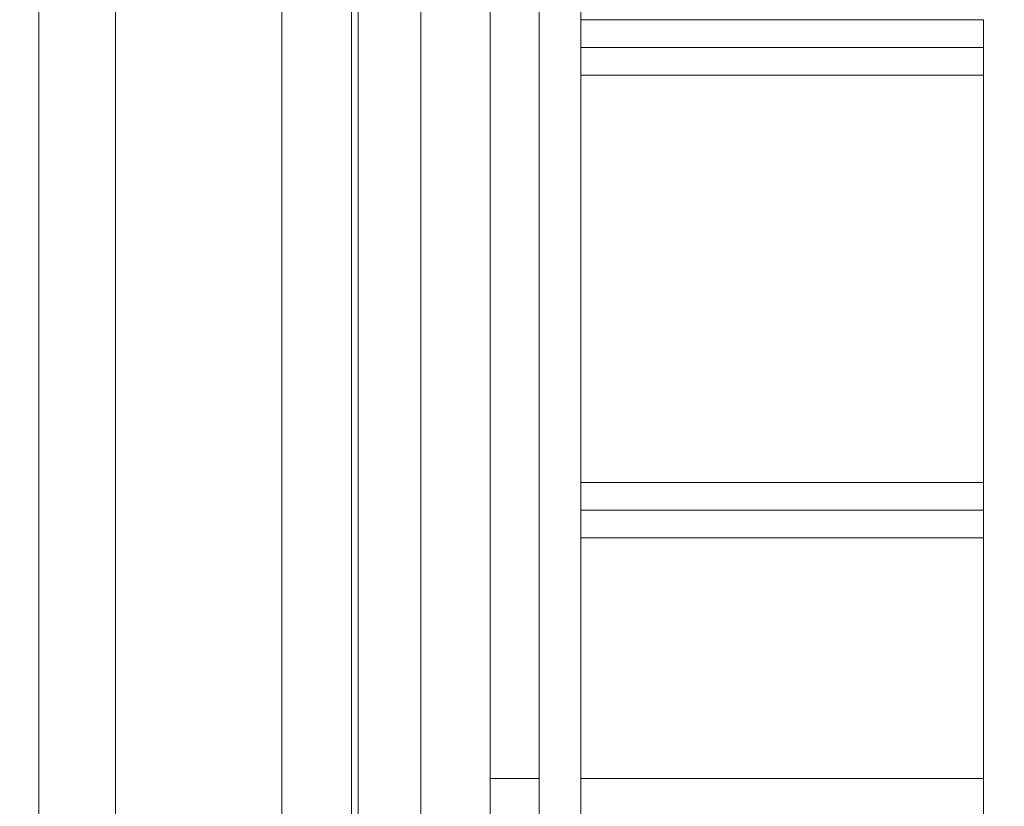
# Model space of a CAD drawing. Header units: millimetres. Extents: x -12989 to 381814, y -50461 to 30884.
# Tile 60 of 111: x 370196 to 370906, y -45661 to -45094. Entities that reach past the tile are written whole.
import ezdxf

# ---------------------------------------------------------------- set-up
doc = ezdxf.new("R2010")
doc.units = ezdxf.units.MM
doc.header["$MEASUREMENT"] = 0
doc.linetypes.add('Wipeout_Contour', pattern=[1000, 0, -1000])
for name, color, linetype in [('Nowe_04-ŚCIANY DZIAŁOWE', 7, 'Continuous'), ('Nowe_A__SCIANY', 7, 'Continuous'), ('Nowe_A_WN_WYPOSAZENIE', 7, 'Continuous'), ('Nowe_A_WYM', 7, 'Continuous'), ('Nowe_Drzwi Archicad', 7, 'Continuous')]:
    doc.layers.add(name, color=color, linetype=linetype)
for name, color, linetype, lineweight in [('Nowe_A__SCIANY_Nr_pióra__87', 7, 'Continuous', 13), ('Nowe_A_WN_WYPOSAZENIE_Nr_pióra__4', 7, 'Continuous', 13), ('Nowe_A_WYM_Nr_pióra__1', 7, 'Continuous', 13), ('Nowe_A_WYM_Nr_pióra__45', 7, 'Continuous', 15), ('Nowe_A_WYM_Nr_pióra__85', 7, 'Continuous', 13), ('Nowe_Drzwi Archicad_Nr_pióra__3', 7, 'Continuous', 13), ('Nowe_Drzwi Archicad_Nr_pióra__87', 7, 'Continuous', 13)]:
    doc.layers.add(name, color=color, linetype=linetype, lineweight=lineweight)
doc.styles.add('STYL_AUTOMATYCZNY_4', font='arial.ttf')
doc.dimstyles.new('STYL_AUTOMATYCZNY__2', dxfattribs={"dimtxt": 139.999998, "dimasz": 57, "dimexe": 0.18, "dimexo": 0.0625, "dimgap": 0, "dimtad": 1, "dimdec": 0, "dimlfac": 0.1, "dimzin": 0, "dimdsep": 46, "dimtxsty": 'STYL_AUTOMATYCZNY_4', "dimblk": 'ARROWHEAD_6', "dimblk1": 'ARROWHEAD_6', "dimblk2": 'ARROWHEAD_6', "dimcen": 0.09, "dimse1": 1, "dimse2": 1, "dimclrd": 7, "dimclre": 7, "dimclrt": 7, "dimadec": 0, "dimazin": 0, "dimtfac": 1, "dimtdec": 4, "dimtmove": 0, "dimatfit": 3, "dimfxl": 0, "dimtolj": 1, "dimtzin": 0, "dimarcsym": 0})

# ---------------------------------------------------------------- blocks, each defined once
blk = doc.blocks.new('ElemPrzekroju_3_1', base_point=(363535.4, -45960.59))
at = {"color": 254, "linetype": 'Wipeout_Contour', "lineweight": 0, "ltscale": 4105993.615630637}
blk.add_wipeout([(370535.25, -44680.59), (370535.25, -44940.59), (370540.25, -44940.59), (370547.32, -44943.52), (370550.25, -44950.59), (370547.32, -44957.66), (370540.25, -44960.59), (370535.25, -44960.59), (370535.25, -45640.59), (370570.61, -45640.59), (370570.61, -44680.59)], dxfattribs=at).dxf.layer = 'Nowe_A__SCIANY'
at = {"color": 254, "linetype": 'Wipeout_Contour', "lineweight": 0, "ltscale": 1494002.184668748}
blk.add_wipeout([(370600.61, -45133.93), (370600.61, -45427.26), (370890.61, -45427.26), (370890.61, -45133.93)], dxfattribs=at).dxf.layer = 'Nowe_A__SCIANY'
at = {"color": 254, "linetype": 'Wipeout_Contour', "lineweight": 0, "ltscale": 1494135.053008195}
blk.add_wipeout([(370600.61, -45467.26), (370600.61, -45640.59), (370890.61, -45640.59), (370890.61, -45467.26)], dxfattribs=at).dxf.layer = 'Nowe_A__SCIANY'
at = {"color": 254, "linetype": 'Wipeout_Contour', "lineweight": 0, "ltscale": 1493417.286262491}
blk.add_wipeout([(370535.25, -45640.59), (370535.25, -45660.59), (370570.61, -45660.59), (370570.61, -45640.59)], dxfattribs=at).dxf.layer = 'Nowe_A__SCIANY'
at = {"color": 254, "linetype": 'Wipeout_Contour', "lineweight": 0, "ltscale": 1494182.218751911}
blk.add_wipeout([(370600.61, -45660.59), (370890.61, -45660.59), (370890.61, -45640.59), (370600.61, -45640.59)], dxfattribs=at).dxf.layer = 'Nowe_A__SCIANY'
at = {"layer": 'Nowe_A__SCIANY_Nr_pióra__87', "color": 7, "linetype": 'Continuous', "lineweight": 13}
for p, q in [((370570.61, -45640.59), (370535.25, -45640.59)), ((370890.61, -45640.59), (370600.61, -45640.59))]:
    blk.add_line(p, q, dxfattribs=at)
blk = doc.blocks.new('ElemPrzekroju_4_1', base_point=(363535.4, -45960.59))
at = {"color": 254, "linetype": 'Wipeout_Contour', "lineweight": 0, "ltscale": 25184793.98738486}
blk.add_wipeout([(365515.4, -43960.59), (365535.4, -43980.59), (365535.4, -44940.59), (365523.94, -44952.06), (365527.48, -44953.52), (365530.4, -44960.59), (365527.48, -44967.66), (365523.94, -44969.13), (365535.4, -44980.59), (365535.4, -45940.59), (365515.4, -45960.59), (365578.89, -45960.59), (365578.89, -43900.59), (366588.89, -43900.59), (366588.89, -45960.59), (366905.4, -45960.59), (366905.4, -43900.59), (367915.4, -43900.59), (367915.4, -45960.59), (369255.25, -45960.59), (369255.25, -43900.59), (370265.25, -43900.59), (370265.25, -45960.59), (370385.25, -45960.59), (370385.25, -44960.59), (370378.18, -44957.66), (370375.25, -44950.59), (370378.18, -44943.52), (370385.25, -44940.59), (370385.25, -42960.59), (370319.9, -42960.59), (370319.9, -42955.59), (370316.9, -42955.59), (370316.9, -42960.59), (369716.9, -42960.59), (369716.9, -42955.59), (369713.9, -42955.59), (369713.9, -42960.59), (369113.9, -42960.59), (369113.9, -42955.59), (369110.9, -42955.59), (369110.9, -42960.59), (368510.9, -42960.59), (368510.9, -42955.59), (368509.4, -42955.59), (368507.9, -42955.59), (368507.9, -42960.59), (367907.9, -42960.59), (367907.9, -42955.59), (367904.9, -42955.59), (367904.9, -42960.59), (367304.9, -42960.59), (367304.9, -42955.59), (367303.4, -42955.59), (367301.9, -42955.59), (367301.9, -42960.59), (366701.9, -42960.59), (366701.9, -42955.59), (366698.9, -42955.59), (366698.9, -42960.59), (366098.9, -42960.59), (366098.9, -42955.59), (366097.4, -42955.59), (366095.9, -42955.59), (366095.9, -42960.59), (365515.4, -42960.59), (365535.4, -42980.59), (365535.4, -43940.59)], dxfattribs=at).dxf.layer = 'Nowe_04-ŚCIANY DZIAŁOWE'
blk = doc.blocks.new('ElemPrzekroju_5_1', base_point=(363535.4, -45960.59))
at = {"color": 254, "linetype": 'Wipeout_Contour', "lineweight": 0, "ltscale": 3731706.748648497}
blk.add_wipeout([(370430.25, -44960.59), (370385.25, -44960.59), (370385.25, -45960.59), (370435.25, -45960.59), (370435.25, -45077.59), (370430.25, -45077.59), (370430.25, -45023.59), (370435.25, -45023.59), (370435.25, -44977.59), (370430.25, -44977.59)], dxfattribs=at).dxf.layer = 'Nowe_04-ŚCIANY DZIAŁOWE'
at = {"color": 254, "linetype": 'Wipeout_Contour', "lineweight": 0, "ltscale": 4105714.238222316}
blk.add_wipeout([(370495.25, -44977.59), (370485.25, -44977.59), (370485.25, -45023.59), (370495.25, -45023.59), (370495.25, -45077.59), (370485.25, -45077.59), (370485.25, -45960.59), (370535.25, -45960.59), (370535.25, -44960.59), (370530.99, -44960.59), (370495.25, -44960.59)], dxfattribs=at).dxf.layer = 'Nowe_04-ŚCIANY DZIAŁOWE'
blk = doc.blocks.new('ElemPrzekroju_8_1', base_point=(363535.4, -45960.59))
at = {"color": 254, "linetype": 'Wipeout_Contour', "lineweight": 0, "ltscale": 1491836.090344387}
blk.add_wipeout([(370265.25, -45960.59), (370265.25, -43960.59), (370210.25, -43960.59), (370210.25, -45960.59)], dxfattribs=at).dxf.layer = 'Nowe_Drzwi Archicad'
at = {"layer": 'Nowe_Drzwi Archicad_Nr_pióra__3', "color": 7, "linetype": 'Continuous', "lineweight": 13}
blk.add_line((370210.25, -43960.59), (370210.25, -45950.59), dxfattribs=at)
at = {"layer": 'Nowe_Drzwi Archicad_Nr_pióra__87', "color": 7, "linetype": 'Continuous', "lineweight": 13}
blk.add_line((370265.25, -43900.59), (370265.25, -45960.59), dxfattribs=at)
blk = doc.blocks.new('ElemPrzekroju_9_1', base_point=(363535.4, -45960.59))
at = {"layer": 'Nowe_Drzwi Archicad_Nr_pióra__87', "color": 7, "linetype": 'Continuous', "lineweight": 13}
for p, q in [((370385.25, -45960.59), (370385.25, -44960.59)), ((370535.25, -44960.59), (370535.25, -45960.59))]:
    blk.add_line(p, q, dxfattribs=at)
at = {"color": 254, "linetype": 'Wipeout_Contour', "lineweight": 0, "ltscale": 2239545.650020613}
blk.add_wipeout([(370440.25, -45077.59), (370435.25, -45077.59), (370435.25, -45960.59), (370485.25, -45960.59), (370485.25, -45950.59), (370440.25, -45950.59)], dxfattribs=at).dxf.layer = 'Nowe_Drzwi Archicad'
at = {"layer": 'Nowe_Drzwi Archicad_Nr_pióra__3', "color": 7, "linetype": 'Continuous', "lineweight": 13}
blk.add_line((370435.25, -45960.59), (370435.25, -45077.59), dxfattribs=at)
at = {"color": 254, "linetype": 'Wipeout_Contour', "lineweight": 0, "ltscale": 1492727.065451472}
blk.add_wipeout([(370485.25, -45950.59), (370485.25, -43960.59), (370440.25, -43960.59), (370440.25, -45950.59)], dxfattribs=at).dxf.layer = 'Nowe_Drzwi Archicad'
at = {"layer": 'Nowe_Drzwi Archicad_Nr_pióra__3', "color": 7, "linetype": 'Continuous', "lineweight": 13}
for p, q in [((370440.25, -43960.59), (370440.25, -45950.59)), ((370485.25, -43960.59), (370485.25, -45950.59)), ((370440.15, -45430.41), (370440.15, -44977.59)), ((370485.35, -45179.3), (370485.35, -45119.97)), ((370485.35, -45275.71), (370485.35, -45216.38)), ((370485.35, -45372.13), (370485.35, -45312.8)), ((370485.35, -45430.41), (370485.35, -45409.21))]:
    blk.add_line(p, q, dxfattribs=at)
blk = doc.blocks.new('ElemPrzekroju_24_1', base_point=(363535.4, -45960.59))
at = {"color": 254, "linetype": 'Wipeout_Contour', "lineweight": 0, "ltscale": 1493175.046934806}
blk.add_wipeout([(370570.61, -45960.59), (370600.61, -45960.59), (370600.61, -43780.59), (370570.61, -43780.59)], dxfattribs=at).dxf.layer = 'Nowe_A_WN_WYPOSAZENIE'
at = {"color": 254, "linetype": 'Wipeout_Contour', "lineweight": 0, "ltscale": 1494445.768925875}
blk.add_wipeout([(370890.61, -45960.59), (370920.61, -45960.59), (370920.61, -43780.59), (370890.61, -43780.59)], dxfattribs=at).dxf.layer = 'Nowe_A_WN_WYPOSAZENIE'
at = {"layer": 'Nowe_A_WN_WYPOSAZENIE_Nr_pióra__4', "color": 7, "linetype": 'Continuous', "lineweight": 13}
blk.add_line((370570.61, -45960.59), (370570.61, -43780.59), dxfattribs=at)
at = {"color": 254, "linetype": 'Wipeout_Contour', "lineweight": 0, "ltscale": 1493926.228483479}
blk.add_wipeout([(370600.61, -45133.93), (370890.61, -45133.93), (370890.61, -45113.93), (370600.61, -45113.93)], dxfattribs=at).dxf.layer = 'Nowe_A_WN_WYPOSAZENIE'
at = {"color": 254, "linetype": 'Wipeout_Contour', "lineweight": 0, "ltscale": 1494087.907678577}
blk.add_wipeout([(370600.61, -45467.26), (370890.61, -45467.26), (370890.61, -45447.26), (370600.61, -45447.26)], dxfattribs=at).dxf.layer = 'Nowe_A_WN_WYPOSAZENIE'
at = {"layer": 'Nowe_A_WN_WYPOSAZENIE_Nr_pióra__4', "color": 7, "linetype": 'Continuous', "lineweight": 13}
for p, q in [((370600.61, -45133.93), (370890.61, -45133.93)), ((370600.61, -45760.59), (370600.61, -45467.26)), ((370600.61, -45467.26), (370890.61, -45467.26)), ((370890.61, -45760.59), (370890.61, -45467.26))]:
    blk.add_line(p, q, dxfattribs=at)
at = {"color": 254, "linetype": 'Wipeout_Contour', "lineweight": 0, "ltscale": 1493916.565017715}
blk.add_wipeout([(370600.61, -45113.93), (370890.61, -45113.93), (370890.61, -45093.93), (370600.61, -45093.93)], dxfattribs=at).dxf.layer = 'Nowe_A_WN_WYPOSAZENIE'
at = {"color": 254, "linetype": 'Wipeout_Contour', "lineweight": 0, "ltscale": 1494078.173865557}
blk.add_wipeout([(370600.61, -45447.26), (370890.61, -45447.26), (370890.61, -45427.26), (370600.61, -45427.26)], dxfattribs=at).dxf.layer = 'Nowe_A_WN_WYPOSAZENIE'
at = {"layer": 'Nowe_A_WN_WYPOSAZENIE_Nr_pióra__4', "color": 7, "linetype": 'Continuous', "lineweight": 13}
for p, q in [((370600.61, -45093.93), (370600.61, -44800.59)), ((370600.61, -45093.93), (370890.61, -45093.93)), ((370600.61, -45113.93), (370600.61, -45093.93)), ((370890.61, -45113.93), (370890.61, -45093.93)), ((370600.61, -45133.93), (370600.61, -45113.93)), ((370600.61, -45113.93), (370890.61, -45113.93)), ((370890.61, -45133.93), (370890.61, -45113.93)), ((370600.61, -45427.26), (370600.61, -45133.93)), ((370890.61, -45427.26), (370890.61, -45133.93)), ((370600.61, -45427.26), (370890.61, -45427.26)), ((370600.61, -45447.26), (370600.61, -45427.26)), ((370890.61, -45447.26), (370890.61, -45427.26)), ((370600.61, -45467.26), (370600.61, -45447.26)), ((370600.61, -45447.26), (370890.61, -45447.26)), ((370890.61, -45467.26), (370890.61, -45447.26))]:
    blk.add_line(p, q, dxfattribs=at)
blk = doc.blocks.new('*D198', base_point=(363535.4, -45960.59))
at = {"layer": 'Nowe_A_WYM_Nr_pióra__45', "color": 7, "linetype": 'Continuous', "lineweight": 15}
for p, q in [((362283.29, -37900.67), (362223.29, -37840.67)), ((362223.29, -45950.59), (362283.29, -46010.59))]:
    blk.add_line(p, q, dxfattribs=at)
at = {"layer": 'Nowe_A_WYM_Nr_pióra__85', "color": 7, "linetype": 'Continuous', "lineweight": 13}
for p, q in [((362253.29, -37870.67), (362253.29, -37825.67)), ((362309.54, -37870.67), (362197.04, -37870.67)), ((362253.29, -45980.59), (362253.29, -37870.67)), ((362309.54, -45980.59), (362197.04, -45980.59)), ((362253.29, -46025.59), (362253.29, -45980.59))]:
    blk.add_line(p, q, dxfattribs=at)
at = {"layer": 'Nowe_A_WYM_Nr_pióra__1', "color": 7, "lineweight": 13, "insert": (362225.29, -42078.68), "char_height": 140, "attachment_point": 7, "rotation": 90, "style": 'STYL_AUTOMATYCZNY_4'}
blk.add_mtext('\\A1;{\\pql;\\fArial|b0|i0|c238|p0;\\W1.000000;811}', dxfattribs=at)
blk = doc.blocks.new('ARROWHEAD_6')
at = {"color": 0, "linetype": 'Continuous', "lineweight": 0}
for p, q in [((-0.5, -0.5), (0.5, 0.5)), ((0, 0), (-1, 0))]:
    blk.add_line(p, q, dxfattribs=at)
blk = doc.blocks.new('*D205', base_point=(363535.4, -45960.59))
at = {"layer": 'Nowe_A_WYM_Nr_pióra__45', "color": 7, "linetype": 'Continuous', "lineweight": 15}
for p, q in [((371146.76, -38252.2), (371086.76, -38192.2)), ((371086.76, -45930.59), (371146.76, -45990.59))]:
    blk.add_line(p, q, dxfattribs=at)
at = {"layer": 'Nowe_A_WYM_Nr_pióra__85', "color": 7, "linetype": 'Continuous', "lineweight": 13}
for p, q in [((371116.76, -38222.2), (371116.76, -38177.2)), ((371173.01, -38222.2), (371060.51, -38222.2)), ((371116.76, -45960.59), (371116.76, -38222.2)), ((371173.01, -45960.59), (371060.51, -45960.59)), ((371116.76, -46005.59), (371116.76, -45960.59))]:
    blk.add_line(p, q, dxfattribs=at)
at = {"layer": 'Nowe_A_WYM_Nr_pióra__1', "color": 7, "lineweight": 13, "insert": (371088.76, -42251.57), "char_height": 140, "attachment_point": 7, "rotation": 90, "style": 'STYL_AUTOMATYCZNY_4'}
blk.add_mtext('\\A1;{\\pql;\\fArial|b0|i0|c238|p0;\\W1.000000;774}', dxfattribs=at)

msp = doc.modelspace()

# ---------------------------------------------------------------- block references
at = {"layer": 'Nowe_04-ŚCIANY DZIAŁOWE', "lineweight": 0}
msp.add_blockref('ElemPrzekroju_4_1', (363535.4, -45960.59), dxfattribs=at)
at = {"layer": 'Nowe_A__SCIANY', "lineweight": 0}
msp.add_blockref('ElemPrzekroju_3_1', (363535.4, -45960.59), dxfattribs=at)

# ---------------------------------------------------------------- next in the draw order: block references
at = {"layer": 'Nowe_04-ŚCIANY DZIAŁOWE', "lineweight": 0}
msp.add_blockref('ElemPrzekroju_5_1', (363535.4, -45960.59), dxfattribs=at)
at = {"layer": 'Nowe_A_WN_WYPOSAZENIE', "lineweight": 0}
msp.add_blockref('ElemPrzekroju_24_1', (363535.4, -45960.59), dxfattribs=at)
at = {"layer": 'Nowe_Drzwi Archicad', "lineweight": 0}
msp.add_blockref('ElemPrzekroju_8_1', (363535.4, -45960.59), dxfattribs=at)

# ---------------------------------------------------------------- next in the draw order: block references
msp.add_blockref('ElemPrzekroju_9_1', (363535.4, -45960.59), dxfattribs=at)

# ---------------------------------------------------------------- next in the draw order: dimensions: what is measured, and where the dimension line sits
at = {"layer": 'Nowe_A_WYM', "color": 7, "linetype": 'Continuous', "lineweight": 13}
for base, p1, p2, picture, middle in [((362253.29, -37870.67), (363585.4, -45980.59), (371035.4, -37870.67), '*D198', (362155.29, -41918.86)), ((371116.76, -38222.2), (371380.94, -45960.59), (370534.86, -38222.2), '*D205', (371018.76, -42091.75))]:
    dim = msp.add_linear_dim(base=base, p1=p1, p2=p2, angle=90, dimstyle='STYL_AUTOMATYCZNY__2', dxfattribs=at)
    dim.commit()
    dim.dimension.update_dxf_attribs({"geometry": picture, "text_midpoint": middle, "dimtype": 160, "text_rotation": 90})

doc.saveas('drawing.dxf')
